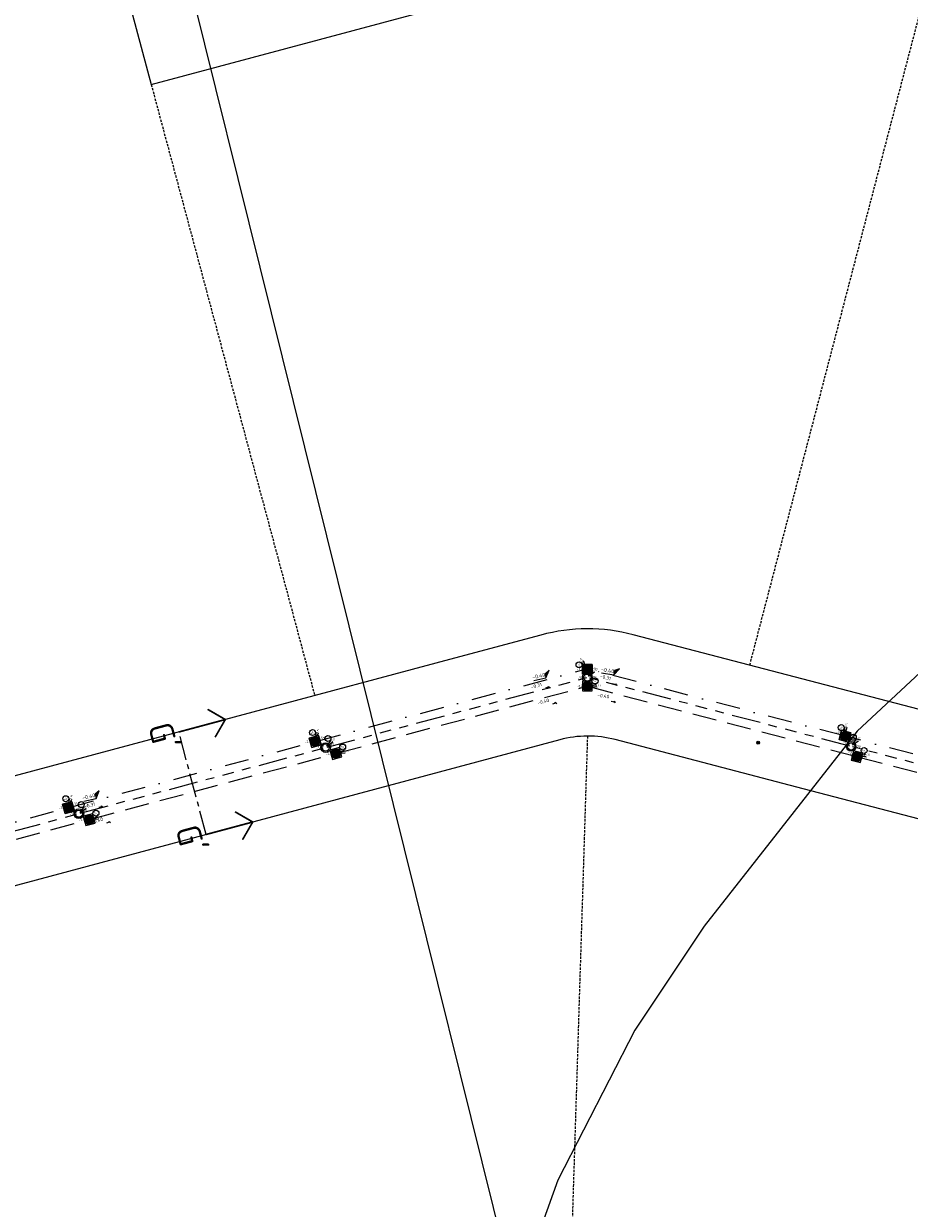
# Model space of a CAD drawing. Extents: x 102676 to 106538, y 417474 to 420545.
# Tile 11 of 112: x 103204 to 103388, y 419107 to 419352. Entities that reach past the tile are written whole.
import ezdxf
from ezdxf.enums import TextEntityAlignment as Align

# ---------------------------------------------------------------- set-up
doc = ezdxf.new("R2010")
doc.units = 0
for name, pattern in [('DASHED', [0.75, 0.5, -0.25]), ('RI-DRAINAGE', [19.2, 6, -1.8, 1.8, -1.8, 2.4, -1.8, 1.8, -1.8]), ('RI-HWA', [7.4, 5, -2.4]), ('RI-HWA_BETON', [11.4, 9, -2.4]), ('RI-VWA', [11, 5, -3, 0, -3]), ('XX-CENTER', [8, 5, -1, 1, -1])]:
    doc.linetypes.add(name, pattern=pattern)
doc.layers.get('0').update_dxf_attribs({"lineweight": 25})
for name, color, linetype, lineweight in [('C3D-SECTION_SECTIONVIEW_LABELING', 7, 'Continuous', 25), ('C3D-SECTION_SECTIONVIEW_LABELING @ 0.1', 7, 'Continuous', 25), ('DTM_23-02-2012_luchtfoto drone', 40, 'Continuous', 25), ('N-OI-RI-DRAINAGE_BOB-T25', 7, 'Continuous', 25), ('N-OI-RI-DRAINAGE_DRAIN-G', 90, 'RI-DRAINAGE', 25), ('N-OI-RI-DRAINAGE_PUT-S', 90, 'Continuous', 25), ('N-OI-RI-DRAINAGE_PUTNUMMER-S', 90, 'Continuous', 25), ('N-OI-RI-HWA-G', 150, 'RI-HWA', 25), ('N-OI-RI-HWA_BOB-T25', 7, 'Continuous', 25), ('N-OI-RI-HWA_PUTNUMMER-S', 150, 'Continuous', 25), ('N-OI-RI-HWA_RIOOLPUT_INSPECTIEPUT_BETON-S', 150, 'Continuous', 25), ('N-OI-RI-HWA_TRANSPORTLEIDING_PVC_PE_400-G', 150, 'RI-HWA_BETON', 25), ('N-OI-RI-VWA-G', 20, 'RI-VWA', 25), ('N-OI-RI-VWA_BOB-T25', 7, 'Continuous', 25), ('N-OI-RI-VWA_PUTNUMMER-S', 20, 'Continuous', 25), ('N-OI-RI-VWA_RIOOLPUT_INSPECTIEPUT-S', 20, 'Continuous', 25), ('N-PV-KG-GRENS_UITGIFTE', 12, 'Continuous', 25), ('Reality Verlichting', 7, 'Continuous', 25), ('X-XX-AL-T25', 7, 'Continuous', 25), ('X-XX-AL-VERWIJZING_DOORSNEDE-G', 7, 'XX-CENTER', 25)]:
    doc.layers.add(name, color=color, linetype=linetype, lineweight=lineweight)
doc.styles.add('NLCS-ISO', font='NLCS-ISO.ttf')
doc.styles.add('NLCS-ISO-ANNOTATIEF-T25', font='NLCS-ISO.ttf', dxfattribs={"height": 2.5})

# ---------------------------------------------------------------- blocks, each defined once
blk = doc.blocks.new('Uitgifte Stedenbouw')
at = {"layer": 'N-PV-KG-GRENS_UITGIFTE', "transparency": 33554687, "flags": 128}
blk.add_lwpolyline([(103230.77, 419339.89), (103410.33, 419387.95), (103571.98, 419454.27), (103556.57, 419395.03), (103501, 419181.34), (103495.24, 419182.84), (103496.25, 419186.71), (103488.51, 419188.74), (103487.5, 419184.86), (103330.81, 419225.77, 0.129956), (103311.64, 419225.71), (103293.68, 419220.91), (103168.06, 419187.28), (103131.13, 419179.73), (103108.79, 419263.18), (103093.32, 419320.97), (103086.46, 419374.78), (103083.66, 419396.81), (103210.11, 419417.08), (103230.77, 419339.89)], format="xyb", close=True, dxfattribs=at)
at = {"layer": 'N-PV-KG-GRENS_UITGIFTE', "color": 8, "linetype": 'DASHED', "lineweight": -2, "transparency": 33554687, "flags": 128}
for points in [[(103354.98, 419219.46), (103398.11, 419384.68)], [(103230.77, 419339.89), (103264.7, 419213.15)], [(103321.29, 419204.75), (103313.85, 418967.19)]]:
    blk.add_lwpolyline(points, dxfattribs=at)
at = {"layer": 'N-PV-KG-GRENS_UITGIFTE', "transparency": 33554687, "flags": 128}
blk.add_lwpolyline([(103199.73, 418923.45), (103236.66, 418931), (103303.24, 418948.83), (103299.36, 418963.32), (103313.85, 418967.19), (103317.73, 418952.7), (103356.52, 418942.58), (103419.92, 418926.02), (103419.92, 418926.02), (103420.94, 418929.89), (103428.68, 418927.87), (103427.67, 418924), (103433.68, 418922.43), (103442.92, 418957.96), (103495.47, 419160.05), (103495.47, 419160.05), (103366.03, 419193.84), (103327.04, 419204.02, 0.129956), (103315.54, 419203.98), (103181.81, 419168.19)], format="xyb", dxfattribs=at)
blk = doc.blocks.new('SRI-DRAIN_PUT-SO')
at = {"lineweight": -3}
for radius in [2, 1.5]:
    blk.add_circle((0, 0), radius, dxfattribs=at)
blk = doc.blocks.new('N-SRI-PUT_VWA-SO')
h = blk.add_hatch(color=256)
edge = h.paths.add_edge_path()
edge.add_arc((0, 0), 2, 0, 360)
at = {"flags": 128}
blk.add_lwpolyline([(-2, 2), (2, 2), (2, -2), (-2, -2)], close=True, dxfattribs=at)
at = {"lineweight": -3, "flags": 128}
blk.add_lwpolyline([(2, -2), (2, 2), (-2, 2), (-2, -2)], close=True, dxfattribs=at)
at = {"lineweight": -3}
blk.add_circle((0, 0), 2, dxfattribs=at)
blk = doc.blocks.new('N-SRI-PUT_HWA-SO')
h = blk.add_hatch(color=256)
h.dxf.hatch_style = 1
h.paths.add_polyline_path([(-2, 0, 1), (2, 0, 1)])
at = {"lineweight": -3, "flags": 128}
blk.add_lwpolyline([(-2, -2), (2, -2), (2, 2), (-2, 2)], close=True, dxfattribs=at)
at = {"lineweight": -3}
blk.add_circle((0, 0), 2, dxfattribs=at)
blk = doc.blocks.new('SAL-VERWIJZING_AANZICHT_BOVEN-SO')
at = {"linetype": 'Continuous', "const_width": 0.35, "flags": 128}
for points in [[(3, 7), (0, 10), (-3, 7)], [(0, 10), (0, 0)]]:
    blk.add_lwpolyline(points, dxfattribs=at)
at = {"lineweight": 50, "style": 'NLCS-ISO'}
blk.add_attdef('...', text='', height=5, dxfattribs=at).set_placement((-0.02, -0.9), align=Align.TOP_CENTER)
blk = doc.blocks.new('SRI-PUTNUMMER-SO')
for q in [(5.8, 7.6), (7.6, 5.8)]:
    blk.add_line((1.4, 1.4), q)
blk.add_circle((2.4, 9.4), 3.09)
at = {"ltscale": 0.1, "style": 'NLCS-ISO'}
blk.add_attdef('PUTHGT', text='', height=1.8, rotation=45, dxfattribs=at).set_placement((5.4, 5.4), align=Align.MIDDLE_LEFT)
blk.add_attdef('PUTNR', text='', height=1.8, dxfattribs=at).set_placement((2.4, 9.4), align=Align.MIDDLE_CENTER)
blk = doc.blocks.new('*U128')
for q in [(5.8, 7.6), (7.6, 5.8)]:
    blk.add_line((1.4, 1.4), q)
blk.add_circle((2.4, 9.4), 3.09)
at = {"ltscale": 0.1, "style": 'NLCS-ISO'}
blk.add_attdef('PUTHGT', text='', height=1.8, rotation=45, dxfattribs=at).set_placement((5.4, 5.4), align=Align.MIDDLE_LEFT)
blk.add_attdef('PUTNR', text='', height=1.8, dxfattribs=at).set_placement((2.4, 9.4), align=Align.MIDDLE_CENTER)
blk = doc.blocks.new('*U129')
for q in [(5.8, 7.6), (7.6, 5.8)]:
    blk.add_line((1.4, 1.4), q)
blk.add_circle((2.4, 9.4), 3.09)
at = {"ltscale": 0.1, "style": 'NLCS-ISO'}
blk.add_attdef('PUTHGT', text='', height=1.8, rotation=45, dxfattribs=at).set_placement((5.4, 5.4), align=Align.MIDDLE_LEFT)
blk.add_attdef('PUTNR', text='', height=1.8, dxfattribs=at).set_placement((2.4, 9.4), align=Align.MIDDLE_CENTER)
blk = doc.blocks.new('*U126')
for q in [(5.8, 7.6), (7.6, 5.8)]:
    blk.add_line((1.4, 1.4), q)
blk.add_circle((2.4, 9.4), 3.09)
at = {"ltscale": 0.1, "style": 'NLCS-ISO'}
blk.add_attdef('PUTHGT', text='', height=1.8, rotation=45, dxfattribs=at).set_placement((5.4, 5.4), align=Align.MIDDLE_LEFT)
blk.add_attdef('PUTNR', text='', height=1.8, dxfattribs=at).set_placement((2.4, 9.4), align=Align.MIDDLE_CENTER)
blk = doc.blocks.new('*U127')
for q in [(5.8, 7.6), (7.6, 5.8)]:
    blk.add_line((1.4, 1.4), q)
blk.add_circle((2.4, 9.4), 3.09)
at = {"ltscale": 0.1, "style": 'NLCS-ISO'}
blk.add_attdef('PUTHGT', text='', height=1.8, rotation=45, dxfattribs=at).set_placement((5.4, 5.4), align=Align.MIDDLE_LEFT)
blk.add_attdef('PUTNR', text='', height=1.8, dxfattribs=at).set_placement((2.4, 9.4), align=Align.MIDDLE_CENTER)
blk = doc.blocks.new('N-SAL-HOOGTELABEL_03-SO')
for p, q in [((0, 0), (-2.46, -1.31)), ((-2.46, -3.44), (0, 0)), ((-8.87, -3.44), (-2.46, -3.44)), ((-2.46, -1.31), (-2.46, -3.44))]:
    blk.add_line(p, q)
blk.add_solid([(-2.46, -1.31), (0, 0), (-2.46, -3.44)])
at = {"style": 'NLCS-ISO'}
blk.add_attdef('...', text='', height=1.8, dxfattribs=at).set_placement((-6.01, -2.16), align=Align.MIDDLE)
blk = doc.blocks.new('N-SAL-HOOGTELABEL_01-SO')
for p, q in [((-2.5, 1.3), (-8.8, 1.3)), ((-2.5, 1.3), (-2.5, 3.4)), ((-2.5, 3.4), (0, 0)), ((0, 0), (-2.5, 1.3))]:
    blk.add_line(p, q)
blk.add_solid([(-2.5, 3.4), (-2.5, 1.3), (0, 0)])
at = {"style": 'NLCS-ISO'}
blk.add_attdef('...', text='', height=1.8, dxfattribs=at).set_placement((-6, 2.6), align=Align.MIDDLE)

msp = doc.modelspace()

# ---------------------------------------------------------------- hatches: boundary and pattern name
at = {"layer": 'Reality Verlichting', "transparency": 33554687}
h = msp.add_hatch(color=44, dxfattribs=at)
edge = h.paths.add_edge_path()
edge.add_arc((103356.7226, 419203.3833), 0.3, 0, 360)
h = msp.add_hatch(color=44, dxfattribs=at)
edge = h.paths.add_edge_path()
edge.add_arc((103356.7226, 419203.3833), 0.1, 0, 360)

# ---------------------------------------------------------------- linework, layer by layer
at = {"layer": 'DTM_23-02-2012_luchtfoto drone', "elevation": -0.517, "flags": 128}
msp.add_lwpolyline([(103293.4036, 418740.9311), (103341.5767, 418914.4548), (103346.9213, 418922.7944), (103362.4112, 418978.2208), (103446.4904, 418954.7234), (103515.8754, 419202.9991), (103542.9187, 419299.7661), (103545.8539, 419310.269), (103501.4303, 419295.1702), (103467.8996, 419275.4464), (103437.1973, 419255.5793), (103411.2344, 419237.4227), (103392.3558, 419219.8259), (103377.2957, 419205.7884), (103361.4175, 419185.5699), (103345.5392, 419165.3513), (103331.1477, 419143.7582), (103315.1353, 419112.6713), (103309.6106, 419097.2667), (103304.0859, 419097.7774), (103234.9909, 419376.203)], dxfattribs=at)
at = {"layer": 'N-OI-RI-DRAINAGE_DRAIN-G'}
for p, q in [((103267.2533, 419202.4455), (103321.2829, 419216.9085)), ((103375.7227, 419202.678), (103321.2829, 419216.9085)), ((103216.0449, 419188.7377), (103266.6737, 419202.2903)), ((103433.6755, 419187.5485), (103376.3034, 419202.5268)), ((103164.8475, 419175.0328), (103215.4653, 419188.5825))]:
    msp.add_line(p, q, dxfattribs=at)
at = {"layer": 'N-OI-RI-HWA-G'}
for p, q in [((103269.4739, 419201.2443), (103320.856, 419214.9999)), ((103321.656, 419215.0023), (103376.8592, 419200.5731)), ((103218.2717, 419187.5329), (103268.7011, 419201.0375)), ((103377.6333, 419200.371), (103434.2317, 419185.5947))]:
    msp.add_line(p, q, dxfattribs=at)
at = {"layer": 'N-OI-RI-HWA-G', "flags": 128}
msp.add_lwpolyline([(103167.0806, 419173.8244), (103217.499, 419187.326)], dxfattribs=at)
at = {"layer": 'N-OI-RI-HWA_TRANSPORTLEIDING_PVC_PE_400-G', "ltscale": 0.1}
for p, q in [((103268.5498, 419200.9969), (103268.5562, 419200.9987)), ((103217.3537, 419187.2871), (103217.3541, 419187.2872))]:
    msp.add_line(p, q, dxfattribs=at)
at = {"layer": 'N-OI-RI-VWA-G'}
for p, q in [((103265.1883, 419203.72), (103320.845, 419218.6244)), ((103374.3709, 419204.8415), (103321.645, 419218.6267)), ((103431.7444, 419189.8613), (103375.145, 419204.6394)), ((103213.9855, 419190.0112), (103264.4155, 419203.5131)), ((103162.7951, 419176.3001), (103213.2134, 419189.8017))]:
    msp.add_line(p, q, dxfattribs=at)
at = {"layer": 'Reality Verlichting', "color": 44, "transparency": 33554687}
for p, q in [((103356.6226, 419203.3833), (103356.6226, 419203.3833, 7.8688)), ((103356.6417, 419203.4421), (103356.6417, 419203.4421, 7.8688)), ((103356.6417, 419203.3245), (103356.6417, 419203.3245, 7.8688)), ((103356.6917, 419203.4784), (103356.6917, 419203.4784, 7.8688)), ((103356.6917, 419203.2882), (103356.6917, 419203.2882, 7.8688)), ((103356.7033, 419203.3885, 7.8688), (103356.7072, 419203.3885, 7.8571)), ((103356.7067, 419203.3865, 7.8805), (103356.7033, 419203.3885, 7.8688)), ((103356.7162, 419203.3833, 7.8877), (103356.7067, 419203.3865, 7.8805)), ((103356.7072, 419203.3885, 7.8571), (103356.7171, 419203.3865, 7.8498)), ((103356.7281, 419203.3801, 7.8877), (103356.7162, 419203.3833, 7.8877)), ((103356.7171, 419203.3865, 7.8498), (103356.729, 419203.3833, 7.8498)), ((103356.7226, 419203.3833), (103356.7226, 419203.3833, 7.8688)), ((103356.738, 419203.3781, 7.8805), (103356.7281, 419203.3801, 7.8877)), ((103356.729, 419203.3833, 7.8498), (103356.7385, 419203.3801, 7.8571)), ((103356.7419, 419203.3781, 7.8688), (103356.738, 419203.3781, 7.8805)), ((103356.7385, 419203.3801, 7.8571), (103356.7419, 419203.3781, 7.8688)), ((103356.7535, 419203.4784), (103356.7535, 419203.4784, 7.8688)), ((103356.7535, 419203.2882), (103356.7535, 419203.2882, 7.8688)), ((103356.8035, 419203.4421), (103356.8035, 419203.4421, 7.8688)), ((103356.8035, 419203.3245), (103356.8035, 419203.3245, 7.8688)), ((103356.8226, 419203.3833), (103356.8226, 419203.3833, 7.8688))]:
    msp.add_line(p, q, dxfattribs=at)
at = {"layer": 'Reality Verlichting', "color": 7, "transparency": 33554687}
msp.add_circle((103356.7226, 419203.3833), 0.3, dxfattribs=at)
at = {"layer": 'Reality Verlichting', "color": 44, "transparency": 33554687}
msp.add_circle((103356.7226, 419203.3833, 7.8688), 0.1, dxfattribs=at)
at = {"layer": 'X-XX-AL-VERWIJZING_DOORSNEDE-G'}
msp.add_lwpolyline([(103242.1747, 419184.345), (103236.4859, 419205.5967)], dxfattribs=at)

# ---------------------------------------------------------------- block references
at = {"layer": 'C3D-SECTION_SECTIONVIEW_LABELING', "color": 7, "linetype": 'Continuous', "lineweight": -3, "xscale": 0.4075305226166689, "yscale": 0.4075305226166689, "zscale": 0.4075305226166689}
for p, rotation in [((103327.9698, 419218.6986, -0.4011), 350.8257159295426), ((103313.3705, 419218.4137, -0.401), 12.21260288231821), ((103219.9948, 419193.4184, -0.3991), 12.21260288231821)]:
    msp.add_blockref('N-SAL-HOOGTELABEL_03-SO', p, dxfattribs=dict(at, rotation=rotation))
at = {"layer": 'C3D-SECTION_SECTIONVIEW_LABELING @ 0.1', "color": 7, "linetype": 'Continuous', "lineweight": -3, "xscale": 0.1, "yscale": 0.1, "zscale": 0.1}
for p, rotation in [((103313.4903, 419214.8018, -0.3125), 15.00788362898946), ((103327.2976, 419215.218, -0.3125), 346.0391572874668), ((103314.9186, 419211.4917, -0.4015), 14.24822361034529), ((103327.0361, 419211.6427, -0.4014), 352.0865316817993), ((103220.8069, 419190.0124, -0.3125), 15.00788362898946), ((103222.3473, 419186.8015, -0.4), 14.24822361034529)]:
    msp.add_blockref('N-SAL-HOOGTELABEL_01-SO', p, dxfattribs=dict(at, rotation=rotation))
at = {"layer": 'N-OI-RI-DRAINAGE_PUT-S', "xscale": 0.5, "yscale": 0.5, "zscale": 0.5}
msp.add_blockref('SRI-DRAIN_PUT-SO', (103321.2829, 419216.9085), dxfattribs=at)
for p, rotation in [((103376.0131, 419202.6026), 345.3682779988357), ((103266.9635, 419202.3679), 14.98595384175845), ((103215.7551, 419188.6601), 14.98679266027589)]:
    msp.add_blockref('SRI-DRAIN_PUT-SO', p, dxfattribs=dict(at, rotation=rotation))
at = {"layer": 'N-OI-RI-DRAINAGE_PUTNUMMER-S', "ltscale": 10, "xscale": 0.2, "yscale": 0.2, "zscale": 0.2}
for name, p, values in [('*U129', (103321.2501, 419216.917), {'PUTNR': 'dw2-4', 'PUTHGT': '-0.31'}), ('*U128', (103266.9635, 419202.3679), {'PUTNR': 'dw2-3', 'PUTHGT': '-0.31'}), ('*U126', (103375.9932, 419202.6215), {'PUTNR': 'dw2-5', 'PUTHGT': '-0.31'}), ('*U127', (103215.7614, 419188.6565), {'PUTNR': 'dw2-2', 'PUTHGT': '-0.31'})]:
    msp.add_blockref(name, p, dxfattribs=at).add_auto_attribs(values)
at = {"layer": 'N-OI-RI-HWA_PUTNUMMER-S', "ltscale": 10, "xscale": 0.2, "yscale": 0.2, "zscale": 0.2}
for p, rotation, values in [((103321.2557, 419215.1069), 317.9726929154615, {'PUTNR': 'hw2-4', 'PUTHGT': '-0.33'}), ((103269.0875, 419201.1409), 327.6007524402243, {'PUTNR': 'hw2-3', 'PUTHGT': '-0.36'}), ((103377.2463, 419200.472), 325.5257956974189, {'PUTNR': 'hw2-5', 'PUTHGT': '-0.36'}), ((103217.8854, 419187.4295), 327.6007524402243, {'PUTNR': 'hw2-2', 'PUTHGT': '-0.36'})]:
    msp.add_blockref('SRI-PUTNUMMER-SO', p, dxfattribs=dict(at, rotation=rotation)).add_auto_attribs(values)
at = {"layer": 'N-OI-RI-HWA_RIOOLPUT_INSPECTIEPUT_BETON-S', "xscale": 0.5, "yscale": 0.5, "zscale": 0.5}
msp.add_blockref('N-SRI-PUT_HWA-SO', (103321.2557, 419215.1069), dxfattribs=at)
at = {"layer": 'N-OI-RI-HWA_RIOOLPUT_INSPECTIEPUT_BETON-S'}
for p, xscale, yscale, zscale, rotation in [((103269.0875, 419201.1409), 0.5, 0.5, 0.5, 14.9872618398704), ((103377.2463, 419200.472), 0.4999999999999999, 0.4999999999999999, 0.4999999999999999, 345.3682417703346), ((103217.8854, 419187.4295), 0.5, 0.5, 0.5, 14.99153986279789)]:
    msp.add_blockref('N-SRI-PUT_HWA-SO', p, dxfattribs=dict(at, xscale=xscale, yscale=yscale, zscale=zscale, rotation=rotation))
at = {"layer": 'N-OI-RI-VWA_PUTNUMMER-S', "ltscale": 10, "xscale": 0.2, "yscale": 0.2, "zscale": 0.2}
for p, rotation, values in [((103321.245, 419218.5945), 75.70694204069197, {'PUTNR': 'vw2-4', 'PUTHGT': '-0.39'}), ((103264.8019, 419203.6166), 30.85626311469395, {'PUTNR': 'vw2-3', 'PUTHGT': '-0.36'}), ((103374.76, 419204.7369), 38.89917545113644, {'PUTNR': 'vw2-5', 'PUTHGT': '-0.36'}), ((103213.5998, 419189.9052), 30.85626311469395, {'PUTNR': 'vw2-2', 'PUTHGT': '-0.36'})]:
    msp.add_blockref('SRI-PUTNUMMER-SO', p, dxfattribs=dict(at, rotation=rotation)).add_auto_attribs(values)
at = {"layer": 'N-OI-RI-VWA_RIOOLPUT_INSPECTIEPUT-S'}
for p, xscale, yscale, zscale, rotation in [((103321.245, 419218.5945), 0.5, 0.5, 0.5, 0.002396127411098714), ((103264.8019, 419203.6166), 0.4999999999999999, 0.4999999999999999, 0.4999999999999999, 14.99126236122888), ((103374.7579, 419204.7404), 0.5, 0.5, 0.5, 345.3670625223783), ((103213.5998, 419189.9051), 0.5, 0.5, 0.5, 15.02790946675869)]:
    msp.add_blockref('N-SRI-PUT_VWA-SO', p, dxfattribs=dict(at, xscale=xscale, yscale=yscale, zscale=zscale, rotation=rotation))
at = {"layer": 'N-PV-KG-GRENS_UITGIFTE'}
msp.add_blockref('Uitgifte Stedenbouw', (0, 0), dxfattribs=at)
at = {"layer": 'X-XX-AL-VERWIJZING_DOORSNEDE-G', "rotation": 284.9859521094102}
for p in [(103236.4859, 419205.5967), (103242.1747, 419184.345)]:
    msp.add_blockref('SAL-VERWIJZING_AANZICHT_BOVEN-SO', p, dxfattribs=at).add_auto_attribs({'...': "G'"})

# ---------------------------------------------------------------- texts
at = {"layer": 'N-OI-RI-DRAINAGE_BOB-T25', "style": 'NLCS-ISO-ANNOTATIEF-T25'}
for rotation, p in [(14.990416, (103320.9263, 419216.9683)), (14.985952, (103266.6349, 419202.4352)), (345.368242, (103375.7607, 419202.8232)), (14.985952, (103215.4265, 419188.7274))]:
    msp.add_text('-1.90', height=0.5, rotation=rotation, dxfattribs=at).set_placement(p, align=Align.RIGHT)
for rotation, p in [(345.368242, (103321.5783, 419216.9863)), (14.990443, (103267.2145, 419202.5904)), (345.368242, (103376.3413, 419202.672)), (14.990443, (103216.0061, 419188.8826))]:
    msp.add_text('-1.90', height=0.5, rotation=rotation, dxfattribs=at).set_placement(p)
at = {"layer": 'N-OI-RI-HWA_BOB-T25', "style": 'NLCS-ISO-ANNOTATIEF-T25'}
for s, rotation, p in [('-2.26', 14.985952, (103320.8173, 419215.1448)), ('-2.37', 14.985952, (103268.6623, 419201.1824)), ('-2.14', 345.368242, (103376.8971, 419200.7182)), ('-2.48', 14.985952, (103217.4602, 419187.4709))]:
    msp.add_text(s, height=0.5, rotation=rotation, dxfattribs=at).set_placement(p, align=Align.RIGHT)
for s, rotation, p in [('-2.26', 345.246086, (103321.694, 419215.1474)), ('-2.37', 14.990443, (103269.4351, 419201.3892)), ('-2.14', 345.368242, (103377.6712, 419200.5161)), ('-2.48', 14.990443, (103218.233, 419187.6778))]:
    msp.add_text(s, height=0.5, rotation=rotation, dxfattribs=at).set_placement(p)
at = {"layer": 'N-OI-RI-VWA_BOB-T25', "style": 'NLCS-ISO-ANNOTATIEF-T25'}
for s, rotation, p in [('-2.35', 14.990416, (103320.8062, 419218.7693)), ('-2.54', 14.985952, (103264.3767, 419203.658)), ('-2.18', 345.368242, (103374.4089, 419204.9868)), ('-2.71', 14.985952, (103213.1746, 419189.9466))]:
    msp.add_text(s, height=0.5, rotation=rotation, dxfattribs=at).set_placement(p, align=Align.RIGHT)
for s, rotation, p in [('-2.35', 345.368242, (103321.6829, 419218.7718)), ('-2.54', 14.990443, (103265.1495, 419203.8649)), ('-2.18', 345.368242, (103375.1825, 419204.7831)), ('-2.71', 14.990443, (103213.9467, 419190.1561))]:
    msp.add_text(s, height=0.5, rotation=rotation, dxfattribs=at).set_placement(p)
at = {"layer": 'X-XX-AL-T25', "color": 7, "linetype": 'Continuous', "lineweight": 25, "attachment_point": 5, "style": 'NLCS-ISO'}
for s, insert, char_height, rotation in [('{\\fNLCS-ISO|b0|i0|c0|p2;-0.40}', (103325.4889, 419218.3902, -0.4011), 0.8, 350.825716), ('{\\fNLCS-ISO|b0|i0|c0|p2;-0.40}', (103311.1729, 419217.2218, -0.401), 0.8, 12.212603), ('{\\fNLCS-ISO|b0|i0|c0|p2;-0.31}', (103325.039, 419216.913, -0.3125), 0.72, 346.039157), ('{\\fNLCS-ISO|b0|i0|c0|p2;-0.31}', (103310.6933, 419215.1908, -0.3125), 0.72, 15.007884), ('{\\fNLCS-ISO|b0|i0|c0|p2;-0.40}', (103312.127, 419211.9177, -0.4015), 0.72, 14.248224), ('{\\fNLCS-ISO|b0|i0|c0|p2;-0.40}', (103324.6114, 419213.0904, -0.4014), 0.72, 352.086532), ('{\\fNLCS-ISO|b0|i0|c0|p2;-0.40}', (103217.7972, 419192.2266, -0.3991), 0.8, 12.212603), ('{\\fNLCS-ISO|b0|i0|c0|p2;-0.31}', (103218.0098, 419190.4014, -0.3125), 0.72, 15.007884), ('{\\fNLCS-ISO|b0|i0|c0|p2;-0.40}', (103219.5557, 419187.2275, -0.4), 0.72, 14.248224)]:
    msp.add_mtext(s, dxfattribs=dict(at, insert=insert, char_height=char_height, rotation=rotation))

doc.saveas('drawing.dxf')
